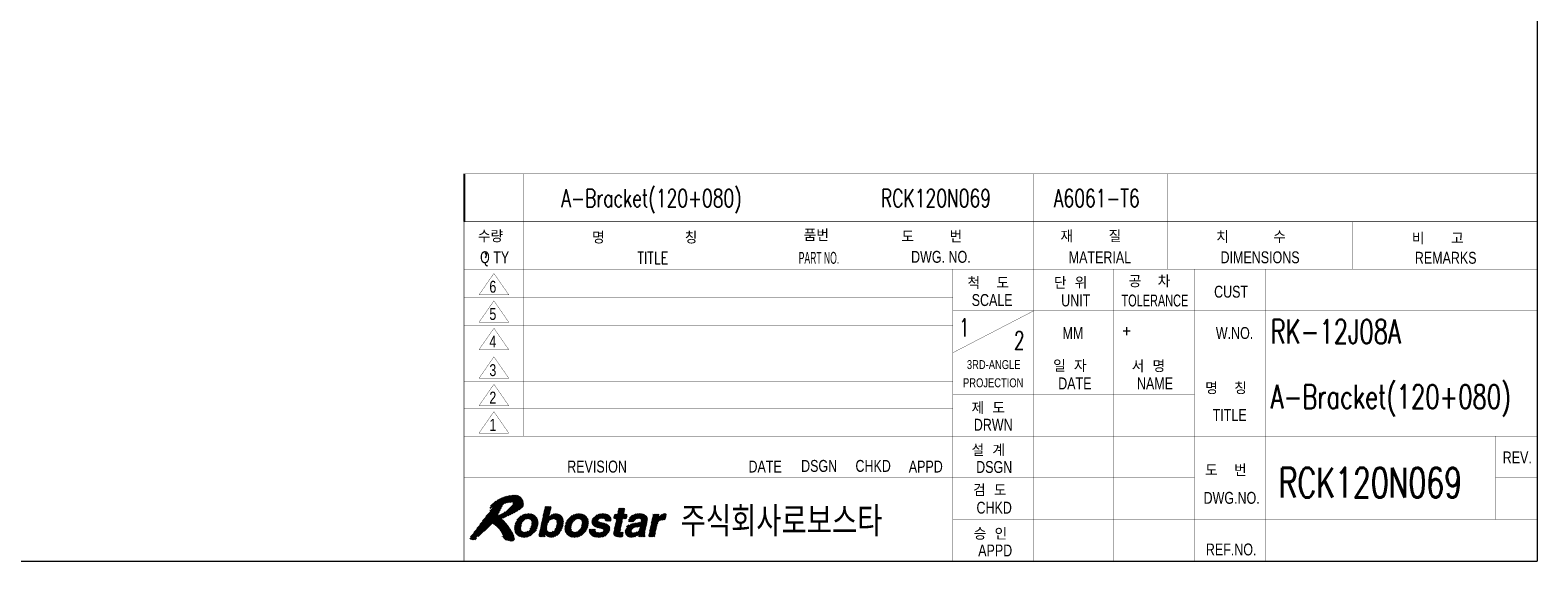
# Model space of a CAD drawing. Extents: x 12376 to 13144, y -8874 to -8334.
# Tile 2 of 3: x 12638 to 13144, y -8863 to -8685. Entities that reach past the tile are written whole.
import ezdxf
from ezdxf.enums import TextEntityAlignment as Align

# ---------------------------------------------------------------- set-up
doc = ezdxf.new("R2010")
doc.units = 0
doc.header["$LTSCALE"] = 7
doc.header["$MEASUREMENT"] = 0
doc.linetypes.add('CENTER', pattern=[2, 1.25, -0.25, 0.25, -0.25])
doc.layers.get('0').update_dxf_attribs({"linetype": 'CONTINUOUS'})
for name, color, linetype in [('1', 3, 'CENTER'), ('3', 4, 'CONTINUOUS'), ('DIMENSION', 4, 'CONTINUOUS')]:
    doc.layers.add(name, color=color, linetype=linetype)
doc.styles.add('GHS', font='romans.shx', dxfattribs={"width": 0.8, "bigfont": 'ghs.shx'})
doc.styles.add('HS', font='txt.shx', dxfattribs={"width": 0.8, "bigfont": 'hs.shx'})
doc.styles.add('KESTD1', font='simplex.shx', dxfattribs={"width": 0.8, "bigfont": 'hgs.shx'})
doc.styles.add('ROMANS', font='ROMANS.shx', dxfattribs={"width": 0.8})
doc.styles.get("Standard").update_dxf_attribs({"font": 'Gulim.ttf'})
pattern_1 = [(45, (-230, -10), (-0.08838835, 0.08838835), [])]

# ---------------------------------------------------------------- blocks, each defined once
blk = doc.blocks.new('LOGO-ROBOSTAR')
at = {"linetype": 'Continuous'}
h = blk.add_hatch(dxfattribs=at)
h.set_pattern_fill('ANSI31', color=230, style=0)
h.set_pattern_definition(pattern_1)
h.paths.add_polyline_path([(9.53, 10.79), (9.13, 11.02), (8.68, 11.12), (8.21, 11.1), (7.73, 11.02), (7.27, 10.92), (6.83, 10.83), (6.33, 10.61), (5.82, 10.35), (5.33, 10.06), (4.89, 9.7), (4.53, 9.27), (4.31, 8.74), (4.38, 8.82), (4.46, 8.88), (4.54, 8.94), (4.62, 9), (4.7, 9.06), (4.78, 9.12), (4.81, 9.1), (4.83, 9.07), (4.83, 9.04), (4.83, 9), (4.83, 8.96), (4.83, 8.93), (4.15, 8.1), (3.49, 7.26), (2.85, 6.39), (2.22, 5.52), (1.58, 4.66), (0.93, 3.8), (1.07, 3.75), (1.2, 3.71), (1.35, 3.68), (1.49, 3.66), (1.64, 3.65), (1.79, 3.66), (2.27, 4.16), (2.78, 4.6), (3.3, 5.02), (3.81, 5.44), (4.29, 5.9), (4.73, 6.42), (5.14, 6.14), (5.53, 5.81), (5.89, 5.45), (6.2, 5.05), (6.46, 4.62), (6.63, 4.18), (6.61, 4.14), (6.58, 4.14), (6.55, 4.15), (6.52, 4.16), (6.48, 4.18), (6.44, 4.18), (6.51, 4.08), (6.59, 3.98), (6.68, 3.89), (6.78, 3.79), (6.87, 3.7), (6.97, 3.61), (7.21, 3.58), (7.45, 3.52), (7.69, 3.45), (7.93, 3.42), (8.16, 3.45), (8.39, 3.56), (8.43, 3.71), (8.44, 3.85), (8.42, 3.99), (8.39, 4.13), (8.36, 4.28), (8.34, 4.42), (8.07, 4.93), (7.77, 5.43), (7.44, 5.93), (7.08, 6.4), (6.68, 6.83), (6.25, 7.22), (6.85, 7.45), (7.44, 7.7), (8.01, 7.97), (8.58, 8.26), (9.13, 8.58), (9.67, 8.93), (9.87, 9.21), (9.96, 9.53), (9.95, 9.87), (9.87, 10.21), (9.72, 10.52)])
h.paths.add_polyline_path([(8.2, 9.45), (7.81, 9.02), (7.39, 8.64), (6.95, 8.3), (6.48, 8.02), (6, 7.79), (5.5, 7.6), (5.7, 7.93), (5.88, 8.27), (6.04, 8.61), (6.21, 8.96), (6.37, 9.3), (6.54, 9.64), (6.8, 9.75), (7.06, 9.83), (7.34, 9.89), (7.62, 9.93), (7.91, 9.96), (8.2, 9.97), (8.28, 9.91), (8.3, 9.83), (8.28, 9.74), (8.25, 9.64), (8.22, 9.55)], flags=16)
h = blk.add_hatch(dxfattribs=at)
h.set_pattern_fill('ANSI31', color=5, style=0)
h.set_pattern_definition(pattern_1)
h.paths.add_polyline_path([(10.7, 7.17), (10.36, 7.12), (10.09, 6.98), (9.89, 6.78), (9.73, 6.54), (9.63, 6.28), (9.56, 6.03), (9.52, 5.78), (9.52, 5.52), (9.57, 5.28), (9.69, 5.08), (9.9, 4.94), (10.22, 4.89), (10.56, 4.94), (10.83, 5.08), (11.04, 5.28), (11.19, 5.52), (11.29, 5.78), (11.36, 6.03), (11.4, 6.28), (11.4, 6.54), (11.35, 6.78), (11.23, 6.98), (11.02, 7.12)], flags=16)
h.paths.add_polyline_path([(10.04, 4.06), (9.56, 4.11), (9.15, 4.27), (8.81, 4.54), (8.59, 4.92), (8.49, 5.42), (8.55, 6.03), (8.75, 6.64), (9.06, 7.14), (9.45, 7.52), (9.89, 7.79), (10.38, 7.94), (10.88, 8), (11.36, 7.94), (11.78, 7.79), (12.11, 7.52), (12.34, 7.14), (12.43, 6.64), (12.37, 6.03), (12.17, 5.42), (11.86, 4.92), (11.48, 4.54), (11.03, 4.27), (10.54, 4.11)])
h.paths.add_polyline_path([(14.24, 7.41), (14.25, 7.41), (14.37, 7.54), (14.52, 7.67), (14.7, 7.79), (14.91, 7.9), (15.16, 7.97), (15.46, 8), (15.85, 7.94), (16.18, 7.78), (16.44, 7.52), (16.61, 7.15), (16.67, 6.66), (16.6, 6.07), (16.46, 5.57), (16.23, 5.09), (15.94, 4.68), (15.56, 4.36), (15.12, 4.14), (14.6, 4.06), (14.4, 4.08), (14.2, 4.12), (14.02, 4.19), (13.87, 4.3), (13.73, 4.44), (13.64, 4.63), (13.63, 4.63), (13.53, 4.16), (12.56, 4.16), (13.64, 9.21), (14.62, 9.21)])
h.paths.add_polyline_path([(14.98, 7.15), (14.68, 7.1), (14.43, 6.97), (14.23, 6.77), (14.08, 6.52), (13.96, 6.24), (13.88, 5.95), (13.85, 5.67), (13.86, 5.42), (13.93, 5.2), (14.06, 5.03), (14.25, 4.91), (14.53, 4.87), (14.82, 4.92), (15.06, 5.07), (15.25, 5.27), (15.4, 5.51), (15.51, 5.76), (15.58, 6), (15.62, 6.29), (15.62, 6.56), (15.56, 6.8), (15.44, 6.98), (15.25, 7.1)], flags=16)
h.paths.add_polyline_path([(31.76, 7.9), (32.7, 7.9), (32.57, 7.25), (32.58, 7.25), (32.72, 7.44), (32.88, 7.61), (33.05, 7.77), (33.25, 7.89), (33.49, 7.97), (33.76, 8), (33.8, 8), (33.83, 7.99), (33.86, 7.99), (33.89, 7.99), (33.92, 7.99), (33.95, 7.98), (33.74, 6.99), (33.7, 6.99), (33.65, 6.99), (33.6, 7), (33.55, 7), (33.51, 7), (33.46, 7), (33.12, 6.96), (32.86, 6.86), (32.66, 6.71), (32.52, 6.52), (32.42, 6.32), (32.36, 6.11), (31.95, 4.16), (30.97, 4.16)])
h.paths.add_polyline_path([(26.77, 7.9), (27.38, 7.9), (27.23, 7.2), (26.62, 7.2), (26.19, 5.17), (26.17, 5.07), (26.17, 4.99), (26.19, 4.93), (26.25, 4.89), (26.36, 4.87), (26.53, 4.86), (26.56, 4.86), (26.6, 4.87), (26.63, 4.87), (26.67, 4.87), (26.7, 4.87), (26.74, 4.88), (26.58, 4.13), (26.5, 4.13), (26.42, 4.13), (26.34, 4.12), (26.27, 4.12), (26.19, 4.12), (26.11, 4.12), (25.99, 4.12), (25.62, 4.14), (25.37, 4.22), (25.21, 4.34), (25.13, 4.5), (25.12, 4.7), (25.15, 4.93), (25.64, 7.2), (25.13, 7.2), (25.28, 7.9), (25.78, 7.9), (26, 8.91), (26.98, 8.91)])
h.paths.add_polyline_path([(18.49, 4.06), (18.01, 4.11), (17.59, 4.27), (17.25, 4.54), (17.03, 4.92), (16.93, 5.42), (16.99, 6.03), (17.2, 6.64), (17.5, 7.14), (17.89, 7.52), (18.34, 7.79), (18.82, 7.94), (19.32, 8), (19.8, 7.94), (20.22, 7.79), (20.55, 7.52), (20.78, 7.14), (20.87, 6.64), (20.81, 6.03), (20.61, 5.42), (20.31, 4.92), (19.92, 4.54), (19.47, 4.27), (18.99, 4.11)])
h.paths.add_polyline_path([(19.15, 7.17), (18.8, 7.12), (18.54, 6.98), (18.33, 6.78), (18.18, 6.54), (18.07, 6.28), (18, 6.03), (17.97, 5.78), (17.96, 5.52), (18.01, 5.28), (18.13, 5.08), (18.34, 4.94), (18.66, 4.89), (19, 4.94), (19.27, 5.08), (19.48, 5.28), (19.63, 5.52), (19.74, 5.78), (19.8, 6.03), (19.84, 6.28), (19.85, 6.54), (19.8, 6.78), (19.68, 6.98), (19.46, 7.12)], flags=16)
h.paths.add_polyline_path([(23.7, 6.76), (23.7, 6.88), (23.68, 6.99), (23.63, 7.1), (23.53, 7.18), (23.37, 7.23), (23.15, 7.25), (22.91, 7.24), (22.74, 7.19), (22.62, 7.13), (22.54, 7.05), (22.49, 6.97), (22.46, 6.89), (22.59, 6.66), (23, 6.53), (23.53, 6.41), (24.06, 6.23), (24.42, 5.9), (24.48, 5.35), (24.3, 4.87), (24.01, 4.53), (23.65, 4.3), (23.27, 4.15), (22.89, 4.08), (22.57, 4.06), (22.15, 4.09), (21.75, 4.18), (21.42, 4.33), (21.17, 4.58), (21.03, 4.91), (21.04, 5.36), (22.05, 5.36), (22.04, 5.2), (22.07, 5.07), (22.15, 4.96), (22.28, 4.88), (22.48, 4.83), (22.75, 4.81), (22.98, 4.83), (23.15, 4.88), (23.29, 4.95), (23.38, 5.03), (23.43, 5.12), (23.46, 5.19), (23.34, 5.43), (22.94, 5.56), (22.4, 5.68), (21.88, 5.86), (21.53, 6.19), (21.47, 6.75), (21.56, 7.03), (21.73, 7.31), (21.97, 7.58), (22.3, 7.79), (22.72, 7.94), (23.25, 8), (23.62, 7.98), (23.97, 7.91), (24.29, 7.77), (24.53, 7.55), (24.66, 7.22), (24.66, 6.76)])
h.paths.add_polyline_path([(29.59, 5.98), (29.53, 5.94), (29.45, 5.91), (29.35, 5.87), (29.23, 5.84), (29.07, 5.81), (28.88, 5.78), (28.7, 5.74), (28.53, 5.69), (28.38, 5.62), (28.25, 5.53), (28.15, 5.39), (28.09, 5.21), (28.08, 5.06), (28.11, 4.94), (28.17, 4.86), (28.26, 4.8), (28.36, 4.77), (28.45, 4.76), (28.68, 4.79), (28.89, 4.85), (29.1, 4.96), (29.27, 5.11), (29.41, 5.29), (29.49, 5.5)], flags=16)
h.paths.add_polyline_path([(30.32, 4.89), (30.29, 4.7), (30.28, 4.55), (30.29, 4.45), (30.32, 4.38), (30.36, 4.34), (30.42, 4.31), (30.38, 4.16), (29.32, 4.16), (29.32, 4.24), (29.31, 4.31), (29.31, 4.37), (29.31, 4.43), (29.32, 4.51), (29.33, 4.6), (29.18, 4.48), (29.01, 4.36), (28.81, 4.25), (28.58, 4.15), (28.31, 4.09), (28, 4.06), (27.73, 4.09), (27.48, 4.17), (27.28, 4.32), (27.13, 4.53), (27.07, 4.8), (27.1, 5.15), (27.2, 5.49), (27.37, 5.77), (27.58, 5.99), (27.84, 6.16), (28.13, 6.28), (28.44, 6.35), (29.35, 6.48), (29.43, 6.49), (29.52, 6.52), (29.6, 6.56), (29.67, 6.61), (29.72, 6.68), (29.76, 6.77), (29.77, 6.95), (29.71, 7.07), (29.61, 7.15), (29.48, 7.19), (29.34, 7.21), (29.21, 7.21), (28.99, 7.19), (28.82, 7.12), (28.69, 7.03), (28.6, 6.92), (28.54, 6.8), (28.49, 6.69), (27.54, 6.69), (27.76, 7.18), (28.04, 7.54), (28.36, 7.77), (28.73, 7.91), (29.11, 7.98), (29.49, 8), (29.78, 7.98), (30.1, 7.92), (30.39, 7.8), (30.63, 7.6), (30.76, 7.31), (30.75, 6.91)])
at = {"color": 230, "const_width": 0.00973}
for points in [[(9.53, 10.79), (9.13, 11.02), (8.68, 11.12), (8.21, 11.1), (7.73, 11.02), (7.27, 10.92), (6.83, 10.83), (6.33, 10.61), (5.82, 10.35), (5.33, 10.06), (4.89, 9.7), (4.53, 9.27), (4.31, 8.74), (4.38, 8.82), (4.46, 8.88), (4.54, 8.94), (4.62, 9), (4.7, 9.06), (4.78, 9.12), (4.81, 9.1), (4.83, 9.07), (4.83, 9.04), (4.83, 9), (4.83, 8.96), (4.83, 8.93), (4.15, 8.1), (3.49, 7.26), (2.85, 6.39), (2.22, 5.52), (1.58, 4.66), (0.93, 3.8), (1.07, 3.75), (1.2, 3.71), (1.35, 3.68), (1.49, 3.66), (1.64, 3.65), (1.79, 3.66), (2.27, 4.16), (2.78, 4.6), (3.3, 5.02), (3.81, 5.44), (4.29, 5.9), (4.73, 6.42), (5.14, 6.14), (5.53, 5.81), (5.89, 5.45), (6.2, 5.05), (6.46, 4.62), (6.63, 4.18), (6.61, 4.14), (6.58, 4.14), (6.55, 4.15), (6.52, 4.16), (6.48, 4.18), (6.44, 4.18), (6.51, 4.08), (6.59, 3.98), (6.68, 3.89), (6.78, 3.79), (6.87, 3.7), (6.97, 3.61), (7.21, 3.58), (7.45, 3.52), (7.69, 3.45), (7.93, 3.42), (8.16, 3.45), (8.39, 3.56), (8.43, 3.71), (8.44, 3.85), (8.42, 3.99), (8.39, 4.13), (8.36, 4.28), (8.34, 4.42), (8.07, 4.93), (7.77, 5.43), (7.44, 5.93), (7.08, 6.4), (6.68, 6.83), (6.25, 7.22), (6.85, 7.45), (7.44, 7.7), (8.01, 7.97), (8.58, 8.26), (9.13, 8.58), (9.67, 8.93), (9.87, 9.21), (9.96, 9.53), (9.95, 9.87), (9.87, 10.21), (9.72, 10.52)], [(8.2, 9.45), (7.81, 9.02), (7.39, 8.64), (6.95, 8.3), (6.48, 8.02), (6, 7.79), (5.5, 7.6), (5.7, 7.93), (5.88, 8.27), (6.04, 8.61), (6.21, 8.96), (6.37, 9.3), (6.54, 9.64), (6.8, 9.75), (7.06, 9.83), (7.34, 9.89), (7.62, 9.93), (7.91, 9.96), (8.2, 9.97), (8.28, 9.91), (8.3, 9.83), (8.28, 9.74), (8.25, 9.64), (8.22, 9.55)]]:
    blk.add_lwpolyline(points, close=True, dxfattribs=at)
at = {"color": 5, "const_width": 0.00973}
for points in [[(10.04, 4.06), (9.56, 4.11), (9.15, 4.27), (8.81, 4.54), (8.59, 4.92), (8.49, 5.42), (8.55, 6.03), (8.75, 6.64), (9.06, 7.14), (9.45, 7.52), (9.89, 7.79), (10.38, 7.94), (10.88, 8), (11.36, 7.94), (11.78, 7.79), (12.11, 7.52), (12.34, 7.14), (12.43, 6.64), (12.37, 6.03), (12.17, 5.42), (11.86, 4.92), (11.48, 4.54), (11.03, 4.27), (10.54, 4.11)], [(14.24, 7.41), (14.25, 7.41), (14.37, 7.54), (14.52, 7.67), (14.7, 7.79), (14.91, 7.9), (15.16, 7.97), (15.46, 8), (15.85, 7.94), (16.18, 7.78), (16.44, 7.52), (16.61, 7.15), (16.67, 6.66), (16.6, 6.07), (16.46, 5.57), (16.23, 5.09), (15.94, 4.68), (15.56, 4.36), (15.12, 4.14), (14.6, 4.06), (14.4, 4.08), (14.2, 4.12), (14.02, 4.19), (13.87, 4.3), (13.73, 4.44), (13.64, 4.63), (13.63, 4.63), (13.53, 4.16), (12.56, 4.16), (13.64, 9.21), (14.62, 9.21)], [(18.49, 4.06), (18.01, 4.11), (17.59, 4.27), (17.25, 4.54), (17.03, 4.92), (16.93, 5.42), (16.99, 6.03), (17.2, 6.64), (17.5, 7.14), (17.89, 7.52), (18.34, 7.79), (18.82, 7.94), (19.32, 8), (19.8, 7.94), (20.22, 7.79), (20.55, 7.52), (20.78, 7.14), (20.87, 6.64), (20.81, 6.03), (20.61, 5.42), (20.31, 4.92), (19.92, 4.54), (19.47, 4.27), (18.99, 4.11)], [(23.7, 6.76), (23.7, 6.88), (23.68, 6.99), (23.63, 7.1), (23.53, 7.18), (23.37, 7.23), (23.15, 7.25), (22.91, 7.24), (22.74, 7.19), (22.62, 7.13), (22.54, 7.05), (22.49, 6.97), (22.46, 6.89), (22.59, 6.66), (23, 6.53), (23.53, 6.41), (24.06, 6.23), (24.42, 5.9), (24.48, 5.35), (24.3, 4.87), (24.01, 4.53), (23.65, 4.3), (23.27, 4.15), (22.89, 4.08), (22.57, 4.06), (22.15, 4.09), (21.75, 4.18), (21.42, 4.33), (21.17, 4.58), (21.03, 4.91), (21.04, 5.36), (22.05, 5.36), (22.04, 5.2), (22.07, 5.07), (22.15, 4.96), (22.28, 4.88), (22.48, 4.83), (22.75, 4.81), (22.98, 4.83), (23.15, 4.88), (23.29, 4.95), (23.38, 5.03), (23.43, 5.12), (23.46, 5.19), (23.34, 5.43), (22.94, 5.56), (22.4, 5.68), (21.88, 5.86), (21.53, 6.19), (21.47, 6.75), (21.56, 7.03), (21.73, 7.31), (21.97, 7.58), (22.3, 7.79), (22.72, 7.94), (23.25, 8), (23.62, 7.98), (23.97, 7.91), (24.29, 7.77), (24.53, 7.55), (24.66, 7.22), (24.66, 6.76)], [(26.77, 7.9), (27.38, 7.9), (27.23, 7.2), (26.62, 7.2), (26.19, 5.17), (26.17, 5.07), (26.17, 4.99), (26.19, 4.93), (26.25, 4.89), (26.36, 4.87), (26.53, 4.86), (26.56, 4.86), (26.6, 4.87), (26.63, 4.87), (26.67, 4.87), (26.7, 4.87), (26.74, 4.88), (26.58, 4.13), (26.5, 4.13), (26.42, 4.13), (26.34, 4.12), (26.27, 4.12), (26.19, 4.12), (26.11, 4.12), (25.99, 4.12), (25.62, 4.14), (25.37, 4.22), (25.21, 4.34), (25.13, 4.5), (25.12, 4.7), (25.15, 4.93), (25.64, 7.2), (25.13, 7.2), (25.28, 7.9), (25.78, 7.9), (26, 8.91), (26.98, 8.91)], [(30.32, 4.89), (30.29, 4.7), (30.28, 4.55), (30.29, 4.45), (30.32, 4.38), (30.36, 4.34), (30.42, 4.31), (30.38, 4.16), (29.32, 4.16), (29.32, 4.24), (29.31, 4.31), (29.31, 4.37), (29.31, 4.43), (29.32, 4.51), (29.33, 4.6), (29.18, 4.48), (29.01, 4.36), (28.81, 4.25), (28.58, 4.15), (28.31, 4.09), (28, 4.06), (27.73, 4.09), (27.48, 4.17), (27.28, 4.32), (27.13, 4.53), (27.07, 4.8), (27.1, 5.15), (27.2, 5.49), (27.37, 5.77), (27.58, 5.99), (27.84, 6.16), (28.13, 6.28), (28.44, 6.35), (29.35, 6.48), (29.43, 6.49), (29.52, 6.52), (29.6, 6.56), (29.67, 6.61), (29.72, 6.68), (29.76, 6.77), (29.77, 6.95), (29.71, 7.07), (29.61, 7.15), (29.48, 7.19), (29.34, 7.21), (29.21, 7.21), (28.99, 7.19), (28.82, 7.12), (28.69, 7.03), (28.6, 6.92), (28.54, 6.8), (28.49, 6.69), (27.54, 6.69), (27.76, 7.18), (28.04, 7.54), (28.36, 7.77), (28.73, 7.91), (29.11, 7.98), (29.49, 8), (29.78, 7.98), (30.1, 7.92), (30.39, 7.8), (30.63, 7.6), (30.76, 7.31), (30.75, 6.91)], [(31.76, 7.9), (32.7, 7.9), (32.57, 7.25), (32.58, 7.25), (32.72, 7.44), (32.88, 7.61), (33.05, 7.77), (33.25, 7.89), (33.49, 7.97), (33.76, 8), (33.8, 8), (33.83, 7.99), (33.86, 7.99), (33.89, 7.99), (33.92, 7.99), (33.95, 7.98), (33.74, 6.99), (33.7, 6.99), (33.65, 6.99), (33.6, 7), (33.55, 7), (33.51, 7), (33.46, 7), (33.12, 6.96), (32.86, 6.86), (32.66, 6.71), (32.52, 6.52), (32.42, 6.32), (32.36, 6.11), (31.95, 4.16), (30.97, 4.16)], [(10.7, 7.17), (10.36, 7.12), (10.09, 6.98), (9.89, 6.78), (9.73, 6.54), (9.63, 6.28), (9.56, 6.03), (9.52, 5.78), (9.52, 5.52), (9.57, 5.28), (9.69, 5.08), (9.9, 4.94), (10.22, 4.89), (10.56, 4.94), (10.83, 5.08), (11.04, 5.28), (11.19, 5.52), (11.29, 5.78), (11.36, 6.03), (11.4, 6.28), (11.4, 6.54), (11.35, 6.78), (11.23, 6.98), (11.02, 7.12)], [(14.98, 7.15), (14.68, 7.1), (14.43, 6.97), (14.23, 6.77), (14.08, 6.52), (13.96, 6.24), (13.88, 5.95), (13.85, 5.67), (13.86, 5.42), (13.93, 5.2), (14.06, 5.03), (14.25, 4.91), (14.53, 4.87), (14.82, 4.92), (15.06, 5.07), (15.25, 5.27), (15.4, 5.51), (15.51, 5.76), (15.58, 6), (15.62, 6.29), (15.62, 6.56), (15.56, 6.8), (15.44, 6.98), (15.25, 7.1)], [(19.15, 7.17), (18.8, 7.12), (18.54, 6.98), (18.33, 6.78), (18.18, 6.54), (18.07, 6.28), (18, 6.03), (17.97, 5.78), (17.96, 5.52), (18.01, 5.28), (18.13, 5.08), (18.34, 4.94), (18.66, 4.89), (19, 4.94), (19.27, 5.08), (19.48, 5.28), (19.63, 5.52), (19.74, 5.78), (19.8, 6.03), (19.84, 6.28), (19.85, 6.54), (19.8, 6.78), (19.68, 6.98), (19.46, 7.12)], [(29.59, 5.98), (29.53, 5.94), (29.45, 5.91), (29.35, 5.87), (29.23, 5.84), (29.07, 5.81), (28.88, 5.78), (28.7, 5.74), (28.53, 5.69), (28.38, 5.62), (28.25, 5.53), (28.15, 5.39), (28.09, 5.21), (28.08, 5.06), (28.11, 4.94), (28.17, 4.86), (28.26, 4.8), (28.36, 4.77), (28.45, 4.76), (28.68, 4.79), (28.89, 4.85), (29.1, 4.96), (29.27, 5.11), (29.41, 5.29), (29.49, 5.5)]]:
    blk.add_lwpolyline(points, close=True, dxfattribs=at)
at = {"style": 'GHS', "width": 0.8}
blk.add_text('주식회사로보스타', height=5, dxfattribs=at).set_placement((36.32, 4.19))
blk = doc.blocks.new('A3-DJ')
for points, const_width in [([(410, 269), (410, 10)], 0.2), ([(230, 67), (410, 67)], 0.1), ([(230, 67), (230, 10)], 0.1), ([(30, 10), (410, 10)], 0.2)]:
    blk.add_lwpolyline(points, dxfattribs=dict(const_width=const_width))
at = {"layer": '3'}
blk.add_line((230, 75), (230, 67), dxfattribs=at)
at = {"layer": '3', "const_width": 0.05}
for points in [[(230, 75), (410, 75)], [(240, 75), (240, 31)], [(285, 75), (285, 24)], [(294, 75), (294, 24)], [(325.5, 75), (325.5, 10)], [(348, 75), (348, 59)], [(379, 67), (379, 59)], [(230, 59), (410, 59)], [(235, 58.3), (232.5, 54.7)], [(237.5, 54.7), (235, 58.3)], [(276, 59), (276, 24)], [(303, 59), (303, 24)], [(312, 59), (312, 10)], [(339, 59), (339, 10)], [(352.5, 59), (352.5, 10)], [(364.5, 59), (364.5, 10)], [(230, 54.2), (312, 54.2)], [(232.5, 54.7), (237.5, 54.7)], [(235, 53.7), (232.5, 50.1)], [(237.5, 50.1), (235, 53.7)], [(312, 52), (410, 52)], [(325.5, 52), (312, 45)], [(230, 49.6), (312, 49.6)], [(232.5, 50.1), (237.5, 50.1)], [(235, 49.1), (232.5, 45.5)], [(237.5, 45.5), (235, 49.1)], [(232.5, 45.5), (237.5, 45.5)], [(230, 45), (410, 45)], [(235, 44.3), (232.5, 40.7)], [(237.5, 40.7), (235, 44.3)], [(232.5, 40.7), (237.5, 40.7)], [(230, 40.2), (312, 40.2)], [(235, 39.7), (232.5, 36.1)], [(237.5, 36.1), (235, 39.7)], [(312, 38), (352.5, 38)], [(230, 35.6), (312, 35.6)], [(232.5, 36.1), (237.5, 36.1)], [(235, 35.1), (232.5, 31.5)], [(237.5, 31.5), (235, 35.1)], [(230, 31), (410, 31)], [(232.5, 31.5), (237.5, 31.5)], [(403, 31), (403, 17)], [(230, 24), (352.5, 24)], [(403, 24), (410, 24)], [(312, 17), (410, 17)]]:
    blk.add_lwpolyline(points, dxfattribs=at)
blk.add_blockref('LOGO-ROBOSTAR', (230, 10))
at = {"style": 'GHS'}
for s, p in [('수량', (232.32, 63.51)), ('품번', (286.96, 63.68)), ('재    질', (330.03, 63.52)), ('명         칭', (251.47, 63.3)), ('도    번', (303.35, 63.48)), ('치     수', (356.15, 63.4)), ('비   고', (388.96, 63.15)), ('공  차', (341.48, 55.96)), ('척  도', (314.43, 55.68)), ('단 위', (328.93, 55.71)), ('일 자', (328.8, 41.77)), ('서 명', (341.98, 41.72)), ('명  칭', (354.31, 38.03)), ('제 도', (315.12, 34.7)), ('설 계', (315.12, 27.63)), ('도  번', (354.29, 24.24)), ('검 도', (315.37, 20.92)), ('승 인', (315.49, 13.6))]:
    blk.add_text(s, height=2, dxfattribs=at).set_placement(p)
at = {"layer": '1', "color": 2, "linetype": 'Continuous', "style": 'ROMANS'}
blk.add_text(',', height=2, dxfattribs=at).set_placement((233.63, 62.23), align=Align.MIDDLE)
at = {"layer": '3'}
for s, height, width, p in [('Q TY', 2, 0.8, (235.12, 60.75)), ('PART NO.', 2, 0.55, (289.52, 60.91)), ('DWG. NO.', 2, 0.8, (309.97, 61.08)), ('MATERIAL', 2, 0.8, (336.65, 61)), ('DIMENSIONS', 2, 0.8, (363.51, 61)), ('REMARKS', 2, 0.8, (394.64, 60.92)), ('6', 2, 0.8, (234.82, 56.07)), ('CUST', 2, 0.8, (358.65, 55.23)), ('SCALE', 2, 0.8, (318.57, 53.83)), ('UNIT', 2, 0.8, (332.59, 53.75)), ('TOLERANCE', 2, 0.7, (345.87, 53.75)), ('5', 2, 0.8, (234.82, 51.47)), ('4', 2, 0.8, (234.82, 46.87)), ('MM', 2, 0.8, (332.11, 48.28)), ('W.NO.', 2, 0.8, (359.23, 48.3)), ('3', 2, 0.8, (234.82, 42.07)), ('3RD-ANGLE', 1.5, 0.8, (318.83, 43)), ('PROJECTION', 1.5, 0.8, (318.75, 39.95)), ('DATE', 2, 0.8, (332.44, 39.84)), ('NAME', 2, 0.8, (345.88, 39.84)), ('2', 2, 0.8, (234.82, 37.47)), ('TITLE', 2, 0.8, (358.41, 34.56)), ('1', 2, 0.8, (234.82, 32.87)), ('DRWN', 2, 0.8, (318.75, 32.91)), ('REV.', 2, 0.8, (406.65, 27.42)), ('REVISION', 2, 0.8, (252.3, 25.89)), ('DATE', 2, 0.8, (280.49, 25.89)), ('DSGN', 2, 0.8, (289.55, 26)), ('CHKD', 2, 0.8, (298.61, 26)), ('APPD', 2, 0.8, (307.44, 25.89)), ('DSGN', 2, 0.8, (318.91, 25.82)), ('CHKD', 2, 0.8, (318.91, 18.99)), ('DWG.NO.', 2, 0.8, (358.74, 20.64)), ('APPD', 2, 0.8, (319.08, 11.81)), ('REF.NO.', 2, 0.8, (358.66, 11.98))]:
    blk.add_text(s, height=height, dxfattribs=dict(at, width=width)).set_placement(p, align=Align.MIDDLE)
at = {"layer": '3', "style": 'HS', "width": 0.8}
blk.add_text('TITLE', height=2, dxfattribs=at).set_placement((261.67, 60.91), align=Align.MIDDLE)
at = {"layer": '3'}
blk.add_text('+', height=2, dxfattribs=at).set_placement((341.14, 48.65), align=Align.MIDDLE)

msp = doc.modelspace()

# ---------------------------------------------------------------- block references
at = {"xscale": 2, "yscale": 2, "zscale": 2}
msp.add_blockref('A3-DJ', (12324.062, -8882.999), dxfattribs=at)

# ---------------------------------------------------------------- texts
at = {"style": 'KESTD1', "width": 0.7}
for s, height, p in [('RK-12J08A', 8, (13054.661, -8789.919)), ('A-Bracket(120+080)', 8, (13054.661, -8811.778)), ('RCK120N069', 10, (13057.347, -8841.61))]:
    msp.add_text(s, height=height, dxfattribs=at).set_placement(p)
at = {"layer": 'DIMENSION', "style": 'KESTD1', "width": 0.7}
for s, p in [('A-Bracket(120+080)', (12816.716, -8744.159)), ('RCK120N069', (12923.904, -8744.159)), ('A6061-T6', (12981.889, -8744.159)), ('1', (12950.039, -8787.581)), ('2', (12968.49, -8791.89))]:
    msp.add_text(s, height=6, dxfattribs=at).set_placement(p)

doc.saveas('drawing.dxf')
